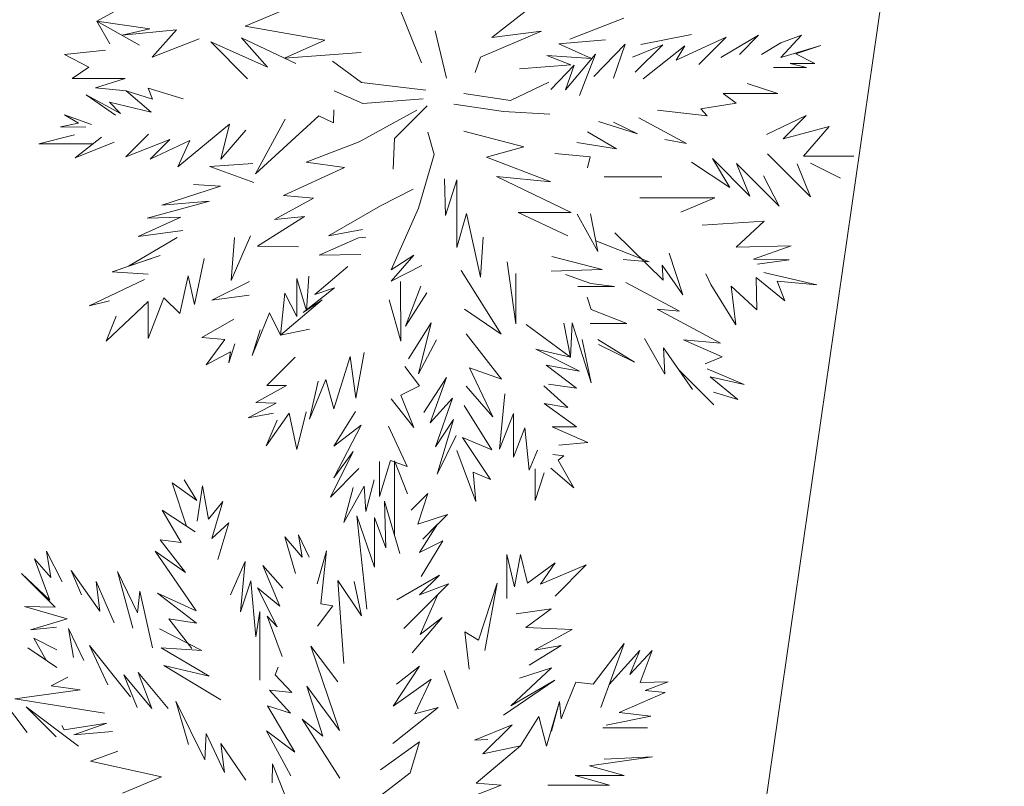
# Model space of a CAD drawing. Header units: millimetres. Extents: x 6487905018 to 6488192500, y 5882180700 to 5882375224.
# Tile 189 of 256: x 6488054938 to 6488056735, y 5882274664 to 5882276063. Entities that reach past the tile are written whole.
import ezdxf
from ezdxf.xclip import XClip

# ---------------------------------------------------------------- set-up
doc = ezdxf.new("R2010")
doc.units = ezdxf.units.MM
doc.header["$MEASUREMENT"] = 0
doc.header["$XCLIPFRAME"] = 2
doc.linetypes.add('L_0_09', pattern=[2500, 2000, -500])
doc.linetypes.add('Wipeout_Contour', pattern=[1000, 0, -1000])
doc.layers.add('drzewa_Nr_pióra__154', color=94, linetype='Continuous', lineweight=5)
doc.layers.add('Zamość 06.10._2_przewod_elektroenergetyczny___projektowany_lub_w_budowie__linia____ob__projektowany_Nr_pióra__1', color=7, linetype='Continuous', lineweight=0)
doc.layers.add('Mapa cyfrowa', color=7, linetype='Continuous')
doc.layers.add('Zamość 06.10._2_Mapa cyfrowa', color=7, linetype='Continuous')

# ---------------------------------------------------------------- blocks, each defined once
blk = doc.blocks.new('Rysunek_1_2')
at = {"color": 254, "linetype": 'Wipeout_Contour', "lineweight": 0, "ltscale": 70061284114.24681}
blk.add_wipeout([(6487915525.867126, 5882181505.900702), (6488146644.289524, 5882181505.900702), (6488146644.289524, 5882373115.540435), (6488107628.768834, 5882373115.540435), (6488107628.768834, 5882320263.490532), (6488101226.436201, 5882320263.490532), (6488101226.436201, 5882373115.540435), (6487915525.867126, 5882373115.540435)], dxfattribs=at).dxf.layer = 'Zamość 06.10._2_Mapa cyfrowa'
at = {"layer": 'Zamość 06.10._2_przewod_elektroenergetyczny___projektowany_lub_w_budowie__linia____ob__projektowany_Nr_pióra__1', "linetype": 'L_0_09', "flags": 128}
blk.add_lwpolyline([(6488054460, 5882297950), (6488056220, 5882299210), (6488059670, 5882297960), (6488052560, 5882248750), (6488032030.000001, 5882244930), (6488029080, 5882261360), (6488026000, 5882260550)], dxfattribs=at)

msp = doc.modelspace()

# ---------------------------------------------------------------- block references
at = {"layer": 'Mapa cyfrowa', "color": 22, "linetype": 'Continuous', "lineweight": 5}
ref = msp.add_blockref('Rysunek_1_2', (0, 0), dxfattribs=at)
XClip(ref).set_block_clipping_path([(6487915525.8671264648, 5882181505.9007024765), (6488146644.2895231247, 5882181505.9007024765), (6488146644.2895231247, 5882373115.5404348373), (6488107628.7688331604, 5882373115.5404348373), (6488107628.7688331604, 5882320263.4905319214), (6488101226.4362001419, 5882320263.4905319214), (6488101226.4362001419, 5882373115.5404348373), (6487915525.8671264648, 5882373115.5404348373)])

# ---------------------------------------------------------------- next in the draw order: linework, layer by layer
at = {"layer": 'drzewa_Nr_pióra__154', "linetype": 'Continuous'}
for p, q in [((6488055671.482572, 5882275983.91883), (6488055623.50498, 5882276104.286131)), ((6488055079.096746, 5882276059.877871), (6488055143.456481, 5882276095.235122)), ((6488055349.919704, 5882276051.037643), (6488055421.211404, 5882276080.539062)), ((6488055799.880909, 5882276030.186609), (6488055874.894444, 5882276088.206767)), ((6488055176.203449, 5882276046.101483), (6488055079.096746, 5882276059.877871)), ((6488055102.953433, 5882276018.231264), (6488055079.096746, 5882276059.877871)), ((6488055079.096746, 5882276059.877871), (6488055157.343203, 5882276016.233526)), ((6488055942.784335, 5882276027.000629), (6488056040.892657, 5882276065.431613)), ((6488055125.535032, 5882276034.103155), (6488055176.203449, 5882276046.101483)), ((6488055224.89562, 5882276043.79845), (6488055125.535032, 5882276034.103155)), ((6488055180.499352, 5882275994.356187), (6488055224.89562, 5882276043.79845)), ((6488055495.570807, 5882276024.929533), (6488055349.919704, 5882276051.037643)), ((6488055696.675078, 5882276042.248988), (6488055717.138547, 5882275955.780332)), ((6488055265.891958, 5882276027.386742), (6488055180.499352, 5882275994.356187)), ((6488055390.66656, 5882275975.955023), (6488055343.554741, 5882276029.334366)), ((6488055343.554741, 5882276029.334366), (6488055442.583543, 5882275982.492835)), ((6488055421.819001, 5882275992.314653), (6488055495.570807, 5882276024.929533)), ((6488055890.985369, 5882276041.457192), (6488055779.522388, 5882275994.004687)), ((6488055799.880909, 5882276030.186609), (6488055890.985369, 5882276041.457192)), ((6488055922.702628, 5882276018.421226), (6488056007.510263, 5882276025.92639)), ((6488056072.193422, 5882276017.422688), (6488056164.517859, 5882276035.747578)), ((6488056228.025243, 5882276030.619954), (6488056136.440747, 5882275988.478436)), ((6488056178.190629, 5882275980.78534), (6488056228.025243, 5882276030.619954)), ((6488056287.068426, 5882276034.411718), (6488056218.274992, 5882275993.785674)), ((6488056251.859188, 5882275999.20248), (6488056287.068426, 5882276034.411718)), ((6488056327.694469, 5882275993.785674), (6488056365.519197, 5882276034.503048)), ((6488056365.519197, 5882276034.503048), (6488056327.782251, 5882276020.468988)), ((6488055020.457929, 5882275999.020649), (6488055094.76707, 5882276006.770507)), ((6488055354.475021, 5882275954.452441), (6488055287.037866, 5882276021.889598)), ((6488055287.037866, 5882276021.889598), (6488055390.66656, 5882275975.955023)), ((6488055982.111062, 5882275991.7558), (6488055922.702628, 5882276018.421226)), ((6488055986.014277, 5882275958.872668), (6488056043.481503, 5882276017.88821)), ((6488056043.481503, 5882276017.88821), (6488056022.186621, 5882275955.868033)), ((6488056112.142397, 5882276016.774975), (6488056056.585812, 5882275994.384984)), ((6488056061.8398, 5882275966.894925), (6488056112.142397, 5882276016.774975)), ((6488056152.288178, 5882276015.158333), (6488056076.354679, 5882275954.784673)), ((6488056136.440747, 5882275988.478436), (6488056152.288178, 5882276015.158333)), ((6488056327.782251, 5882276020.468988), (6488056292.258506, 5882275999.071585)), ((6488056400.279668, 5882276015.452898), (6488056327.694469, 5882275993.785674)), ((6488056355.129986, 5882276000.41348), (6488056400.279668, 5882276015.452898)), ((6488055064.840497, 5882275975.865333), (6488055020.457929, 5882275999.020649)), ((6488055561.841726, 5882276002.597526), (6488055421.819001, 5882275992.314653)), ((6488055779.522388, 5882275994.004687), (6488055769.874062, 5882275966.00744)), ((6488055944.26789, 5882275980.469701), (6488055900.508333, 5882275997.077475)), ((6488055900.508333, 5882275997.077475), (6488055982.111062, 5882275991.7558)), ((6488055989.439676, 5882275999.811373), (6488055934.658694, 5882275934.603237)), ((6488055960.379198, 5882275924.339638), (6488055989.439676, 5882275999.811373)), ((6488056389.446056, 5882275982.933696), (6488056355.129986, 5882276000.41348)), ((6488055033.936675, 5882275954.976764), (6488055064.840497, 5882275975.865333)), ((6488055562.397163, 5882275948.074998), (6488055509.355801, 5882275987.076)), ((6488055850.675982, 5882275973.046717), (6488055944.26789, 5882275980.469701)), ((6488055950.39874, 5882275979.621654), (6488055907.73148, 5882275935.46326)), ((6488055934.658694, 5882275934.603237), (6488055950.39874, 5882275979.621654)), ((6488056314.277256, 5882275975.24441), (6488056374.279, 5882275975.24441)), ((6488056374.279, 5882275975.24441), (6488056344.367041, 5882275982.933696)), ((6488056344.367041, 5882275982.933696), (6488056389.446056, 5882275982.933696)), ((6488055130.812937, 5882275954.976764), (6488055033.936675, 5882275954.976764)), ((6488055076.619371, 5882275938.36629), (6488055130.812937, 5882275954.976764)), ((6488055132.942108, 5882275932.517989), (6488055076.619371, 5882275938.36629)), ((6488055180.904241, 5882275917.729624), (6488055172.665351, 5882275937.934795)), ((6488055172.665351, 5882275937.934795), (6488055236.76422, 5882275918.073174)), ((6488055679.400169, 5882275934.034637), (6488055562.397163, 5882275948.074998)), ((6488055903.89998, 5882275948.340036), (6488055834.218547, 5882275914.918946)), ((6488056266.265554, 5882275946.030258), (6488056322.277664, 5882275927.700644)), ((6488055113.080486, 5882275888.280742), (6488055059.815229, 5882275925.295582)), ((6488055059.815229, 5882275925.295582), (6488055122.701189, 5882275891.333501)), ((6488055178.48736, 5882275893.938679), (6488055132.942108, 5882275932.517989)), ((6488055132.942108, 5882275932.517989), (6488055180.904241, 5882275917.729624)), ((6488055564.468758, 5882275909.397568), (6488055512.475881, 5882275932.474597)), ((6488055674.720049, 5882275918.434237), (6488055564.468758, 5882275909.397568)), ((6488055834.218547, 5882275914.918946), (6488055748.951852, 5882275927.612342)), ((6488056322.277664, 5882275927.700644), (6488056222.608437, 5882275927.700644)), ((6488056222.608437, 5882275927.700644), (6488056246.332136, 5882275910.501378)), ((6488055122.701189, 5882275891.333501), (6488055102.124806, 5882275911.913646)), ((6488055102.124806, 5882275911.913646), (6488055178.48736, 5882275893.938679)), ((6488055511.452475, 5882275874.137855), (6488055512.03907, 5882275898.290998)), ((6488055622.787323, 5882275845.703903), (6488055682.318453, 5882275905.235033)), ((6488055821.513008, 5882275895.224473), (6488055730.881493, 5882275908.179573)), ((6488056246.332136, 5882275910.501378), (6488056181.433661, 5882275900.191592)), ((6488056181.433661, 5882275900.191592), (6488056193.160079, 5882275887.207353)), ((6488055045.685628, 5882275873.944633), (6488055020.091987, 5882275889.183542)), ((6488055020.091987, 5882275889.183542), (6488055069.74604, 5882275871.127523)), ((6488055368.515383, 5882275781.287992), (6488055484.482509, 5882275887.196944)), ((6488055423.116785, 5882275881.130558), (6488055368.515383, 5882275781.287992)), ((6488055484.482509, 5882275887.196944), (6488055511.452475, 5882275874.137855)), ((6488055558.029052, 5882275839.912219), (6488055663.223562, 5882275897.372431)), ((6488055906.105194, 5882275890.207911), (6488055821.513008, 5882275895.224473)), ((6488056068.353835, 5882275883.466181), (6488056155.651875, 5882275836.959811)), ((6488056193.160079, 5882275887.207353), (6488056102.361424, 5882275897.387661)), ((6488056373.854013, 5882275887.989776), (6488056301.584518, 5882275853.139107)), ((6488056332.009645, 5882275845.068371), (6488056373.854013, 5882275887.989776)), ((6488055012.840689, 5882275867.162421), (6488055045.685628, 5882275873.944633)), ((6488055059.008657, 5882275866.599893), (6488055012.840689, 5882275867.162421)), ((6488055226.833409, 5882275794.389441), (6488055321.627511, 5882275872.030324)), ((6488055321.627511, 5882275872.030324), (6488055305.235618, 5882275807.989998)), ((6488055995.102592, 5882275876.782668), (6488056065.815558, 5882275854.416297)), ((6488056065.815558, 5882275854.416297), (6488056022.186621, 5882275875.699307)), ((6488056416.051095, 5882275867.743334), (6488056332.009645, 5882275845.068371)), ((6488056368.875484, 5882275813.828349), (6488056416.051095, 5882275867.743334)), ((6488054973.282316, 5882275835.894348), (6488055038.594916, 5882275852.292789)), ((6488055087.802059, 5882275848.557499), (6488055039.953608, 5882275810.639858)), ((6488055173.568151, 5882275853.974304), (6488055132.191764, 5882275812.597917)), ((6488055132.191764, 5882275812.597917), (6488055212.465071, 5882275844.053189)), ((6488055212.465071, 5882275844.053189), (6488055176.761347, 5882275808.349464)), ((6488055305.235618, 5882275807.989998), (6488055351.419943, 5882275861.196712)), ((6488055619.787694, 5882275789.768178), (6488055622.787323, 5882275845.703903)), ((6488055694.733507, 5882275816.643301), (6488055683.269069, 5882275857.634274)), ((6488055749.101948, 5882275859.350557), (6488055858.774911, 5882275830.455523)), ((6488056027.502316, 5882275827.09459), (6488055974.689547, 5882275857.986883)), ((6488056155.651875, 5882275836.959811), (6488056115.618077, 5882275844.048659)), ((6488055071.822369, 5882275835.894348), (6488054973.282316, 5882275835.894348)), ((6488055039.953608, 5882275810.639858), (6488055110.559372, 5882275838.994251)), ((6488055176.761347, 5882275808.349464), (6488055249.239411, 5882275842.018408)), ((6488055249.239411, 5882275842.018408), (6488055226.833409, 5882275794.389441)), ((6488055558.029052, 5882275839.912219), (6488055461.306566, 5882275802.471257)), ((6488055858.774911, 5882275830.455523), (6488055790.225417, 5882275811.864779)), ((6488055955.527264, 5882275838.539384), (6488056027.502316, 5882275827.09459)), ((6488055666.108628, 5882275718.790708), (6488055694.733507, 5882275816.643301)), ((6488055790.225417, 5882275811.864779), (6488055908.107297, 5882275766.743723)), ((6488055979.499303, 5882275812.662237), (6488055915.091024, 5882275818.321264)), ((6488055974.689854, 5882275792.156525), (6488055979.499303, 5882275812.662237)), ((6488056234.53671, 5882275756.368832), (6488056202.637612, 5882275809.335433)), ((6488056202.637612, 5882275809.335433), (6488056271.154572, 5882275740.818473)), ((6488056303.371896, 5882275817.991751), (6488056382.011315, 5882275739.35233)), ((6488056460.980249, 5882275813.828349), (6488056368.875484, 5882275813.828349)), ((6488055285.400499, 5882275794.901841), (6488055363.897615, 5882275800.42254)), ((6488055365.709774, 5882275765.711704), (6488055285.400499, 5882275794.901841)), ((6488055531.50837, 5882275793.111016), (6488055420.101213, 5882275742.05074)), ((6488055461.306566, 5882275802.471257), (6488055531.50837, 5882275793.111016)), ((6488056164.447831, 5882275802.59606), (6488056234.53671, 5882275756.368832)), ((6488056271.154572, 5882275740.818473), (6488056246.924579, 5882275800.204456)), ((6488056246.924579, 5882275800.204456), (6488056324.675891, 5882275722.453144)), ((6488056382.011315, 5882275739.35233), (6488056357.228327, 5882275799.67065)), ((6488056381.768506, 5882275800.835567), (6488056436.269215, 5882275773.39211)), ((6488056436.269215, 5882275773.39211), (6488056381.768506, 5882275800.835567)), ((6488055713.471445, 5882275772.551768), (6488055715.343493, 5882275705.158037)), ((6488055908.107297, 5882275766.743723), (6488055808.945898, 5882275776.295864)), ((6488055808.945898, 5882275776.295864), (6488055944.900909, 5882275710.55769)), ((6488056004.949333, 5882275775.638568), (6488056110.532846, 5882275775.638568)), ((6488056324.675891, 5882275722.453144), (6488056296.213815, 5882275777.94284)), ((6488055197.659793, 5882275724.469253), (6488055304.83135, 5882275758.912381)), ((6488055304.83135, 5882275758.912381), (6488055255.381276, 5882275761.910215)), ((6488055715.343493, 5882275705.158037), (6488055736.063045, 5882275770.153529)), ((6488055736.063045, 5882275770.153529), (6488055736.063045, 5882275647.124546)), ((6488055474.638921, 5882275737.041466), (6488055403.585084, 5882275697.948571)), ((6488055420.101213, 5882275742.05074), (6488055474.638921, 5882275737.041466)), ((6488055597.030053, 5882275722.909213), (6488055656.652532, 5882275753.352859)), ((6488056207.130527, 5882275737.448787), (6488056070.096607, 5882275737.448787)), ((6488056144.776366, 5882275711.230977), (6488056207.130527, 5882275737.448787)), ((6488055170.970595, 5882275700.241773), (6488055284.639951, 5882275731.642966)), ((6488055284.639951, 5882275731.642966), (6488055197.659793, 5882275724.469253)), ((6488055501.867608, 5882275668.30781), (6488055597.030053, 5882275722.909213)), ((6488055616.187346, 5882275606.467821), (6488055666.108628, 5882275718.790708)), ((6488055154.74483, 5882275667.176339), (6488055232.393234, 5882275702.545017)), ((6488055232.393234, 5882275702.545017), (6488055170.970595, 5882275700.241773)), ((6488055458.387546, 5882275703.562144), (6488055372.308528, 5882275649.342674)), ((6488055403.585084, 5882275697.948571), (6488055458.387546, 5882275703.562144)), ((6488055736.063045, 5882275647.124546), (6488055753.891294, 5882275709.007318)), ((6488055753.891294, 5882275709.007318), (6488055779.511211, 5882275593.112895)), ((6488055944.900909, 5882275710.55769), (6488055848.258908, 5882275710.55769)), ((6488055848.258908, 5882275710.55769), (6488055939.086323, 5882275668.250549)), ((6488055993.466296, 5882275639.809534), (6488055956.02894, 5882275707.678213)), ((6488055980.04503, 5882275708.707768), (6488055993.466296, 5882275639.809534)), ((6488056296.988836, 5882275694.766089), (6488056184.163753, 5882275687.598195)), ((6488056245.899653, 5882275647.448613), (6488056296.988836, 5882275694.766089)), ((6488055137.105969, 5882275612.94044), (6488055225.740515, 5882275665.18773)), ((6488055236.117869, 5882275677.777195), (6488055154.74483, 5882275667.176339)), ((6488055324.221985, 5882275587.0768), (6488055359.903961, 5882275668.30781)), ((6488055330.2632, 5882275665.18773), (6488055324.221985, 5882275587.0768)), ((6488055484.733972, 5882275632.71819), (6488055556.90416, 5882275664.887904)), ((6488055564.197163, 5882275679.735048), (6488055501.867608, 5882275668.30781)), ((6488055556.90416, 5882275664.887904), (6488055570.056766, 5882275665.67697)), ((6488055779.511211, 5882275593.112895), (6488055784.188039, 5882275665.71886)), ((6488056113.071418, 5882275587.592791), (6488056024.396757, 5882275673.446872)), ((6488055372.308528, 5882275649.342674), (6488055447.266206, 5882275648.027289)), ((6488056087.428688, 5882275620.669889), (6488055989.733201, 5882275658.973421)), ((6488056346.410906, 5882275649.836936), (6488056245.899653, 5882275647.448613)), ((6488056277.931812, 5882275625.86142), (6488056346.410906, 5882275649.836936)), ((6488055107.177468, 5882275602.786127), (6488055194.539713, 5882275632.426888)), ((6488055194.539713, 5882275632.426888), (6488055137.105969, 5882275612.94044)), ((6488055561.3388, 5882275634.35633), (6488055484.733972, 5882275632.71819)), ((6488055657.923767, 5882275633.268558), (6488055616.187346, 5882275606.467821)), ((6488055616.279944, 5882275585.344603), (6488055657.923767, 5882275633.268558)), ((6488056001.732281, 5882275607.147719), (6488055909.640318, 5882275630.689207)), ((6488056124.011592, 5882275636.35819), (6488056148.768176, 5882275560.441623)), ((6488055257.61498, 5882275543.213435), (6488055275.008339, 5882275626.694484)), ((6488055477.33884, 5882275561.431974), (6488055537.452994, 5882275612.147083)), ((6488055672.348788, 5882275614.268022), (6488055616.279944, 5882275585.344603)), ((6488055828.009411, 5882275620.615629), (6488055843.953197, 5882275507.56128)), ((6488056040.113647, 5882275624.957578), (6488056087.428688, 5882275620.669889)), ((6488056148.768176, 5882275560.441623), (6488056111.21937, 5882275614.483892)), ((6488056111.21937, 5882275614.483892), (6488056113.071418, 5882275587.592791)), ((6488056342.540428, 5882275624.533572), (6488056277.931812, 5882275625.86142)), ((6488056284.917057, 5882275616.787006), (6488056342.540428, 5882275624.533572)), ((6488055172.699152, 5882275598.106007), (6488055107.177468, 5882275602.786127)), ((6488055230.420634, 5882275526.344163), (6488055245.989657, 5882275595.326936)), ((6488055245.989657, 5882275595.326936), (6488055257.61498, 5882275543.213435)), ((6488055462.145348, 5882275531.743011), (6488055466.257211, 5882275594.548367)), ((6488055817.39871, 5882275489.189328), (6488055744.110632, 5882275604.907782)), ((6488055843.953197, 5882275507.56128), (6488055843.953197, 5882275599.291637)), ((6488055908.164447, 5882275604.06744), (6488056001.732281, 5882275607.147719)), ((6488055980.729375, 5882275581.276441), (6488055934.560745, 5882275597.919706)), ((6488056200.026868, 5882275579.380278), (6488056190.802011, 5882275598.831946)), ((6488056393.043592, 5882275578.933056), (6488056296.559132, 5882275601.662985)), ((6488055065.056386, 5882275540.384523), (6488055166.458991, 5882275588.745766)), ((6488055357.839057, 5882275584.952398), (6488055289.154119, 5882275551.036621)), ((6488055444.424373, 5882275521.056813), (6488055444.424373, 5882275590.305806)), ((6488055444.424373, 5882275590.305806), (6488055462.145348, 5882275531.743011)), ((6488055633.876278, 5882275476.022623), (6488055633.654059, 5882275584.880906)), ((6488055642.708027, 5882275503.505177), (6488055670.451573, 5882275576.524055)), ((6488055957.105992, 5882275575.625771), (6488056024.187716, 5882275575.625771)), ((6488056024.187716, 5882275575.625771), (6488055980.729375, 5882275581.276441)), ((6488056142.76551, 5882275530.937376), (6488056044.806975, 5882275582.891272)), ((6488056245.320309, 5882275506.063642), (6488056200.026868, 5882275579.380278)), ((6488056283.51009, 5882275533.021134), (6488056237.172998, 5882275576.181157)), ((6488056237.172998, 5882275576.181157), (6488056245.320309, 5882275506.063642)), ((6488056282.78431, 5882275592.02292), (6488056283.51009, 5882275533.021134)), ((6488056282.78431, 5882275592.02292), (6488056334.635692, 5882275549.729106)), ((6488056334.635692, 5882275549.729106), (6488056321.156945, 5882275585.672429)), ((6488056321.156945, 5882275585.672429), (6488056393.043592, 5882275578.933056)), ((6488055289.154119, 5882275551.036621), (6488055357.208429, 5882275559.863184)), ((6488055414.505364, 5882275487.343161), (6488055422.305565, 5882275563.785125)), ((6488055422.305565, 5882275563.785125), (6488055444.424373, 5882275521.056813)), ((6488055455.75017, 5882275528.42867), (6488055512.896189, 5882275573.330414)), ((6488055512.896189, 5882275573.330414), (6488055477.33884, 5882275561.431974)), ((6488055681.709029, 5882275564.346739), (6488055642.708027, 5882275503.505177)), ((6488055981.674762, 5882275533.644434), (6488055974.039857, 5882275556.325818)), ((6488055102.320885, 5882275549.485914), (6488055065.056386, 5882275540.384523)), ((6488055096.257188, 5882275476.42288), (6488055173.213728, 5882275548.766066)), ((6488055173.213728, 5882275481.103001), (6488055201.639597, 5882275555.333358)), ((6488055173.213728, 5882275548.766066), (6488055173.213728, 5882275481.103001)), ((6488055201.639597, 5882275555.333358), (6488055230.420634, 5882275526.344163)), ((6488055414.505364, 5882275487.343161), (6488055490.210355, 5882275551.762762)), ((6488055490.210355, 5882275551.762762), (6488055455.75017, 5882275528.42867)), ((6488055612.630454, 5882275551.304804), (6488055633.876278, 5882275476.022623)), ((6488055114.518217, 5882275521.817028), (6488055096.257188, 5882275476.42288)), ((6488055363.024041, 5882275449.902199), (6488055394.224843, 5882275527.904203)), ((6488055394.224843, 5882275527.904203), (6488055414.505364, 5882275487.343161)), ((6488055750.350793, 5882275534.705977), (6488055817.39871, 5882275489.189328)), ((6488056046.696006, 5882275508.612475), (6488055981.674762, 5882275533.644434)), ((6488056217.162463, 5882275472.503252), (6488056102.175783, 5882275534.615617)), ((6488056102.175783, 5882275534.615617), (6488056142.76551, 5882275530.937376)), ((6488055329.003072, 5882275516.340914), (6488055270.981677, 5882275482.663041)), ((6488055689.50923, 5882275509.745337), (6488055648.167798, 5882275443.752306)), ((6488055666.417266, 5882275416.629717), (6488055689.50923, 5882275509.745337)), ((6488055943.73336, 5882275446.8154), (6488055862.673678, 5882275506.625257)), ((6488055931.605871, 5882275509.240016), (6488055943.73336, 5882275446.8154)), ((6488055943.73336, 5882275446.8154), (6488055946.901295, 5882275509.864608)), ((6488055946.901295, 5882275509.864608), (6488055981.174323, 5882275400.014197)), ((6488055979.892504, 5882275508.612475), (6488056046.696006, 5882275508.612475)), ((6488055377.444967, 5882275496.525157), (6488055363.024041, 5882275449.902199)), ((6488055467.546727, 5882275498.263441), (6488055414.505364, 5882275487.343161)), ((6488055817.532149, 5882275406.861509), (6488055753.470873, 5882275489.464815)), ((6488055270.981677, 5882275482.663041), (6488055312.655146, 5882275479.068948)), ((6488055312.655146, 5882275479.068948), (6488055278.781878, 5882275432.741758)), ((6488055320.254346, 5882275436.725332), (6488055331.056137, 5882275471.092242)), ((6488055698.86947, 5882275478.544535), (6488055666.417266, 5882275416.629717)), ((6488055981.174323, 5882275400.014197), (6488055964.702469, 5882275479.125604)), ((6488056060.384886, 5882275437.889956), (6488055993.657796, 5882275479.328362)), ((6488055994.783898, 5882275469.801708), (6488056060.384886, 5882275437.889956)), ((6488056078.627789, 5882275480.749574), (6488056115.804191, 5882275415.637101)), ((6488056220.665228, 5882275447.775591), (6488056150.225019, 5882275478.569122)), ((6488056150.225019, 5882275478.569122), (6488056217.162463, 5882275472.503252)), ((6488055278.781878, 5882275432.741758), (6488055323.305457, 5882275456.865774)), ((6488055323.305457, 5882275456.865774), (6488055320.254346, 5882275436.725332)), ((6488055551.788891, 5882275371.900195), (6488055567.180532, 5882275455.516415)), ((6488055880.686176, 5882275461.514388), (6488055943.73336, 5882275446.8154)), ((6488055960.409434, 5882275421.538567), (6488055880.686176, 5882275461.514388)), ((6488056115.804191, 5882275415.637101), (6488056113.426101, 5882275463.724404)), ((6488056113.426101, 5882275463.724404), (6488056166.434648, 5882275388.074626)), ((6488055389.544723, 5882275395.300797), (6488055441.312417, 5882275447.245539)), ((6488055511.918221, 5882275352.626748), (6488055541.507734, 5882275447.881477)), ((6488055541.507734, 5882275447.881477), (6488055551.788891, 5882275371.900195)), ((6488055954.480952, 5882275390.327083), (6488055899.146971, 5882275432.544499)), ((6488055899.146971, 5882275432.544499), (6488055960.409434, 5882275421.538567)), ((6488056189.337337, 5882275434.819664), (6488056220.665228, 5882275447.775591)), ((6488055668.308207, 5882275394.700351), (6488055641.147986, 5882275430.183292)), ((6488055802.178697, 5882275337.857164), (6488055759.130582, 5882275427.393612)), ((6488055759.130582, 5882275427.393612), (6488055817.532149, 5882275406.861509)), ((6488056166.434648, 5882275388.074626), (6488056141.363097, 5882275423.854841)), ((6488056141.363097, 5882275423.854841), (6488056205.029059, 5882275360.188879)), ((6488056260.502587, 5882275396.969981), (6488056192.835573, 5882275425.887275)), ((6488055369.264202, 5882275364.099995), (6488055425.503789, 5882275395.137869)), ((6488055425.503789, 5882275395.137869), (6488055389.544723, 5882275395.300797)), ((6488055467.060279, 5882275333.830956), (6488055497.453554, 5882275406.174567)), ((6488055483.147127, 5882275403.100997), (6488055467.060279, 5882275333.830956)), ((6488055497.453554, 5882275406.174567), (6488055511.918221, 5882275352.626748)), ((6488055633.866023, 5882275377.467314), (6488055668.308207, 5882275394.700351)), ((6488055717.589951, 5882275409.902771), (6488055675.941079, 5882275345.819804)), ((6488055687.627342, 5882275327.415878), (6488055717.589951, 5882275409.902771)), ((6488055903.372988, 5882275397.603149), (6488055954.480952, 5882275390.327083)), ((6488056249.270298, 5882275370.012488), (6488056198.665967, 5882275410.99996)), ((6488056198.665967, 5882275410.99996), (6488056260.502587, 5882275396.969981)), ((6488055657.75705, 5882275318.568415), (6488055633.866023, 5882275377.467314)), ((6488055753.509659, 5882275394.09784), (6488055802.178697, 5882275337.857164)), ((6488055823.672676, 5882275380.26201), (6488055814.312436, 5882275278.859405)), ((6488055938.555546, 5882275354.846509), (6488055894.747511, 5882275394.562222)), ((6488056204.759012, 5882275383.165775), (6488056249.270298, 5882275370.012488)), ((6488055355.223841, 5882275336.019273), (6488055406.814407, 5882275362.817731)), ((6488055406.814407, 5882275362.817731), (6488055369.264202, 5882275364.099995)), ((6488055616.187346, 5882275370.90177), (6488055657.75705, 5882275318.568415)), ((6488055728.510231, 5882275372.461809), (6488055687.627342, 5882275327.415878)), ((6488055697.290609, 5882275283.230907), (6488055728.510231, 5882275372.461809)), ((6488055799.978755, 5882275277.907722), (6488055749.470276, 5882275358.92297)), ((6488055954.719662, 5882275319.674408), (6488055895.528958, 5882275362.283314)), ((6488055895.528958, 5882275362.283314), (6488055938.555546, 5882275354.846509)), ((6488055401.641711, 5882275344.697305), (6488055355.223841, 5882275336.019273)), ((6488055388.382357, 5882275285.271361), (6488055430.276753, 5882275344.982603)), ((6488055430.276753, 5882275344.982603), (6488055444.283793, 5882275278.771194)), ((6488055444.283793, 5882275278.771194), (6488055461.147805, 5882275347.483188)), ((6488055551.080694, 5882275348.023772), (6488055511.570169, 5882275284.300641)), ((6488055814.312436, 5882275278.859405), (6488055839.372298, 5882275344.356586)), ((6488055839.372298, 5882275344.356586), (6488055839.372298, 5882275264.819044)), ((6488055408.122338, 5882275332.192627), (6488055388.382357, 5882275285.271361)), ((6488055561.826711, 5882275323.068413), (6488055511.481584, 5882275226.654086)), ((6488055511.570169, 5882275284.300641), (6488055561.826711, 5882275323.068413)), ((6488055730.070271, 5882275333.460808), (6488055697.290609, 5882275283.230907)), ((6488055700.42951, 5882275233.618242), (6488055730.070271, 5882275333.460808)), ((6488055645.828107, 5882275247.658603), (6488055611.507225, 5882275320.980487)), ((6488055839.372298, 5882275264.819044), (6488055860.294909, 5882275317.897607)), ((6488055860.294909, 5882275317.897607), (6488055868.151928, 5882275241.029215)), ((6488055910.451797, 5882275319.824612), (6488055954.719662, 5882275319.674408)), ((6488055975.202457, 5882275291.386469), (6488055910.451797, 5882275319.824612)), ((6488055734.750392, 5882275303.820045), (6488055700.42951, 5882275233.618242)), ((6488055797.732298, 5882275223.992737), (6488055746.460908, 5882275300.316381)), ((6488055746.460908, 5882275300.316381), (6488055799.978755, 5882275277.907722)), ((6488055922.652525, 5882275286.213756), (6488055975.202457, 5882275291.386469)), ((6488055546.990561, 5882275274.590418), (6488055505.4245, 5882275191.49716)), ((6488055511.481584, 5882275226.654086), (6488055546.990561, 5882275274.590418)), ((6488055736.322113, 5882275276.830078), (6488055770.774805, 5882275183.556499)), ((6488055868.151928, 5882275241.029215), (6488055883.745972, 5882275277.378282)), ((6488055931.378121, 5882275266.819351), (6488055911.645692, 5882275269.62859)), ((6488055595.09059, 5882275193.0572), (6488055615.33884, 5882275258.283513)), ((6488055595.09059, 5882275256.667365), (6488055595.09059, 5882275193.0572)), ((6488055615.33884, 5882275258.283513), (6488055645.828107, 5882275247.658603)), ((6488055622.730417, 5882275123.41892), (6488055622.730417, 5882275257.971283)), ((6488055622.730417, 5882275257.971283), (6488055646.260574, 5882275197.727162)), ((6488055920.990471, 5882275259.268721), (6488055931.378121, 5882275266.819351)), ((6488055950.035923, 5882275208.657601), (6488055920.990471, 5882275259.268721)), ((6488055505.4245, 5882275191.49716), (6488055557.685843, 5882275243.758503)), ((6488055770.774805, 5882275183.556499), (6488055766.28189, 5882275237.471483)), ((6488055766.28189, 5882275237.471483), (6488055797.732298, 5882275223.992737)), ((6488055879.103989, 5882275185.615751), (6488055879.103989, 5882275243.337234)), ((6488055895.658612, 5882275235.692464), (6488055879.103989, 5882275185.615751)), ((6488055907.563008, 5882275244.375207), (6488055950.035923, 5882275208.657601)), ((6488055242.991068, 5882275138.873753), (6488055216.746397, 5882275217.535044)), ((6488055216.746397, 5882275217.535044), (6488055261.529675, 5882275185.724992)), ((6488055261.529675, 5882275185.724992), (6488055238.744759, 5882275223.210954)), ((6488055238.744759, 5882275223.210954), (6488055261.529675, 5882275185.724992)), ((6488055570.387033, 5882275165.408281), (6488055585.42994, 5882275223.156473)), ((6488055262.156075, 5882275147.868912), (6488055272.275581, 5882275212.114241)), ((6488055272.275581, 5882275212.114241), (6488055283.026597, 5882275151.165819)), ((6488055529.825991, 5882275145.127761), (6488055566.829554, 5882275211.787554)), ((6488055547.000679, 5882275209.252283), (6488055529.825991, 5882275145.127761)), ((6488055566.829554, 5882275211.787554), (6488055570.387033, 5882275165.408281)), ((6488055652.783755, 5882275167.838927), (6488055683.33454, 5882275198.389712)), ((6488055683.33454, 5882275198.389712), (6488055665.080436, 5882275142.286309)), ((6488055283.026597, 5882275151.165819), (6488055308.957277, 5882275183.749834)), ((6488055308.957277, 5882275183.749834), (6488055289.327257, 5882275116.207704)), ((6488055606.377927, 5882275099.054719), (6488055604.107699, 5882275184.374455)), ((6488055604.107699, 5882275184.374455), (6488055631.983221, 5882275088.53689)), ((6488055232.85332, 5882275108.927958), (6488055198.194432, 5882275168.149433)), ((6488055198.194432, 5882275168.149433), (6488055258.723226, 5882275128.592409)), ((6488055289.327257, 5882275116.207704), (6488055319.877559, 5882275144.748832)), ((6488055319.877559, 5882275144.748832), (6488055300.030137, 5882275077.597117)), ((6488055572.181684, 5882274987.134285), (6488055553.981217, 5882275157.438661)), ((6488055553.981217, 5882275157.438661), (6488055585.889243, 5882275064.129727)), ((6488055585.889243, 5882275064.129727), (6488055585.889243, 5882275154.522102)), ((6488055585.889243, 5882275154.522102), (6488055606.377927, 5882275099.054719)), ((6488055665.080436, 5882275142.286309), (6488055719.085459, 5882275160.038727)), ((6488055719.085459, 5882275160.038727), (6488055674.223561, 5882275115.176829)), ((6488055668.060188, 5882275090.461493), (6488055701.091739, 5882275142.045007)), ((6488055701.091739, 5882275142.045007), (6488055674.223561, 5882275115.176829)), ((6488055241.282125, 5882275053.871497), (6488055195.074352, 5882275113.54803)), ((6488055195.074352, 5882275113.54803), (6488055232.85332, 5882275108.927958)), ((6488055441.570505, 5882275052.388154), (6488055422.052482, 5882275119.146607)), ((6488055422.052482, 5882275119.146607), (6488055453.807352, 5882275082.216482)), ((6488055453.807352, 5882275082.216482), (6488055447.189998, 5882275122.82903)), ((6488055447.189998, 5882275122.82903), (6488055466.521326, 5882275082.347229)), ((6488055710.967093, 5882275111.951531), (6488055668.060188, 5882275090.461493)), ((6488055671.458645, 5882275046.796563), (6488055710.967093, 5882275111.951531)), ((6488054995.2363, 5882275045.284327), (6488054987.589022, 5882275093.267509)), ((6488054987.589022, 5882275093.267509), (6488055015.669743, 5882275037.106067)), ((6488055260.596035, 5882274984.064704), (6488055185.714111, 5882275093.267509)), ((6488055185.714111, 5882275093.267509), (6488055241.282125, 5882275053.871497)), ((6488055481.52061, 5882275033.5131), (6488055498.493231, 5882275093.61725)), ((6488055498.493231, 5882275093.61725), (6488055488.240834, 5882274997.281124)), ((6488054993.517587, 5882275003.565998), (6488054965.74846, 5882275079.227149)), ((6488054965.74846, 5882275079.227149), (6488054995.2363, 5882275045.284327)), ((6488055322.997639, 5882275013.705465), (6488055350.098486, 5882275074.310607)), ((6488055350.098486, 5882275074.310607), (6488055341.71812, 5882274982.504663)), ((6488055827.253558, 5882275006.904595), (6488055827.253558, 5882275087.240497)), ((6488055827.253558, 5882275087.240497), (6488055841.271377, 5882275028.253185)), ((6488055841.271377, 5882275028.253185), (6488055852.49393, 5882275087.240497)), ((6488055852.49393, 5882275087.240497), (6488055865.518227, 5882275034.973381)), ((6488055915.416107, 5882275071.929069), (6488055865.518227, 5882275034.973381)), ((6488055888.855541, 5882275033.11952), (6488055915.416107, 5882275071.929069)), ((6488055050.949366, 5882275013.450975), (6488055032.254698, 5882275057.62206)), ((6488055032.254698, 5882275057.62206), (6488055084.662739, 5882274983.32958)), ((6488055145.153069, 5882274952.863902), (6488055117.072348, 5882275055.826548)), ((6488055117.072348, 5882275055.826548), (6488055153.198135, 5882274980.685213)), ((6488055413.039056, 5882274992.607568), (6488055382.279161, 5882275066.746828)), ((6488055382.279161, 5882275066.746828), (6488055418.392189, 5882275025.33818)), ((6488055972.521582, 5882275067.863601), (6488055888.855541, 5882275033.11952)), ((6488055915.627449, 5882275010.969468), (6488055972.521582, 5882275067.863601)), ((6488055003.383066, 5882274991.009071), (6488054942.016765, 5882275052.375373)), ((6488054942.016765, 5882275052.375373), (6488054993.517587, 5882275003.565998)), ((6488055084.662739, 5882274983.32958), (6488055077.878392, 5882275037.677649)), ((6488055077.878392, 5882275037.677649), (6488055110.832188, 5882274962.224143)), ((6488055341.71812, 5882274982.504663), (6488055360.153399, 5882275038.680051)), ((6488055360.153399, 5882275038.680051), (6488055369.500358, 5882274936.961239)), ((6488055529.873466, 5882274888.06819), (6488055518.843768, 5882275039.682207)), ((6488055518.843768, 5882275039.682207), (6488055562.146216, 5882274975.152606)), ((6488055562.146216, 5882274975.152606), (6488055549.03582, 5882275037.577092)), ((6488055549.03582, 5882275037.577092), (6488055562.146216, 5882274975.152606)), ((6488055704.788356, 5882275049.539152), (6488055626.783088, 5882275004.034719)), ((6488055668.384156, 5882275013.134953), (6488055704.788356, 5882275049.539152)), ((6488055153.198135, 5882274980.685213), (6488055157.63339, 5882275019.945625)), ((6488055157.63339, 5882275019.945625), (6488055181.033991, 5882274916.982981)), ((6488055408.452605, 5882274954.895855), (6488055372.705176, 5882275026.226329)), ((6488055372.705176, 5882275026.226329), (6488055413.039056, 5882274992.607568)), ((6488055639.783422, 5882274952.033383), (6488055721.035509, 5882275033.285471)), ((6488055721.035509, 5882275033.285471), (6488055668.384156, 5882275013.134953)), ((6488055810.052156, 5882275034.875341), (6488055775.767644, 5882274930.710395)), ((6488055787.195697, 5882274911.943573), (6488055810.052156, 5882275034.875341)), ((6488055261.349021, 5882274961.638381), (6488055189.936728, 5882275016.571382)), ((6488055189.936728, 5882275016.571382), (6488055260.596035, 5882274984.064704)), ((6488055701.735703, 5882275013.985664), (6488055656.490192, 5882274968.740154)), ((6488055669.346778, 5882274940.865751), (6488055701.735703, 5882275013.985664)), ((6488055024.886855, 5882274969.860238), (6488054947.027979, 5882274991.864904)), ((6488054947.027979, 5882274991.864904), (6488055003.383066, 5882274991.009071)), ((6488055369.500358, 5882274936.961239), (6488055376.908866, 5882274982.918791)), ((6488055376.908866, 5882274982.918791), (6488055376.908866, 5882274857.701457)), ((6488055509.752251, 5882274993.084139), (6488055482.121727, 5882274955.983982)), ((6488055488.240834, 5882274997.281124), (6488055509.752251, 5882274993.084139)), ((6488055908.171061, 5882274987.843389), (6488055844.45496, 5882274978.933849)), ((6488055862.022687, 5882274953.716724), (6488055908.171061, 5882274987.843389)), ((6488054957.948259, 5882274949.743822), (6488055024.886855, 5882274969.860238)), ((6488055252.670105, 5882274915.659586), (6488055210.544601, 5882274969.742736)), ((6488055210.544601, 5882274969.742736), (6488055261.349021, 5882274961.638381)), ((6488055417.395041, 5882274901.099304), (6488055390.079362, 5882274974.704463)), ((6488055390.079362, 5882274974.704463), (6488055408.452605, 5882274954.895855)), ((6488055654.560902, 5882274907.470077), (6488055709.764161, 5882274971.950155)), ((6488055709.764161, 5882274971.950155), (6488055669.346778, 5882274940.865751)), ((6488055005.563845, 5882274954.599815), (6488054957.948259, 5882274949.743822)), ((6488055036.485045, 5882274899.402736), (6488055027.676971, 5882274951.793013)), ((6488055027.676971, 5882274951.793013), (6488055055.354383, 5882274893.671929)), ((6488055270.662871, 5882274911.620828), (6488055193.739554, 5882274951.438923)), ((6488055775.767644, 5882274930.710395), (6488055750.82396, 5882274945.638402)), ((6488055750.82396, 5882274945.638402), (6488055758.780905, 5882274877.560061)), ((6488055946.845154, 5882274950.206575), (6488055862.022687, 5882274953.716724)), ((6488055878.149288, 5882274912.512093), (6488055946.845154, 5882274950.206575)), ((6488054986.526224, 5882274894.399857), (6488054964.18842, 5882274934.143421)), ((6488054964.18842, 5882274934.143421), (6488055006.184661, 5882274913.262981)), ((6488055006.252515, 5882274881.00518), (6488054953.26814, 5882274916.982981)), ((6488054953.26814, 5882274916.982981), (6488054986.526224, 5882274894.399857)), ((6488055099.273433, 5882274849.149377), (6488055065.666146, 5882274921.023889)), ((6488055065.666146, 5882274921.023889), (6488055140.608114, 5882274827.460776)), ((6488055284.492228, 5882274864.854568), (6488055196.374491, 5882274916.609258)), ((6488055196.374491, 5882274916.609258), (6488055270.662871, 5882274911.620828)), ((6488055522.260403, 5882274765.8686), (6488055470.002742, 5882274919.482388)), ((6488055470.002742, 5882274919.482388), (6488055519.140322, 5882274854.790885)), ((6488055868.219134, 5882274885.059302), (6488055926.887196, 5882274920.960717)), ((6488055926.887196, 5882274920.960717), (6488055878.149288, 5882274912.512093)), ((6488056041.739304, 5882274924.512774), (6488055984.8305, 5882274850.208334)), ((6488055999.056607, 5882274807.696973), (6488056041.739304, 5882274924.512774)), ((6488056070.400329, 5882274912.016795), (6488056014.530397, 5882274850.046291)), ((6488056092.864905, 5882274912.016795), (6488056052.054944, 5882274868.283195)), ((6488056052.054944, 5882274868.283195), (6488056070.400329, 5882274912.016795)), ((6488056070.570465, 5882274853.441998), (6488056092.864905, 5882274912.016795)), ((6488055305.837197, 5882274821.820536), (6488055201.314512, 5882274884.222138)), ((6488055201.314512, 5882274884.222138), (6488055284.492228, 5882274864.854568)), ((6488055409.954954, 5882274881.293319), (6488055404.801758, 5882274867.575184)), ((6488055620.282921, 5882274810.329742), (6488055668.384156, 5882274883.131613)), ((6488055668.384156, 5882274883.131613), (6488055625.995685, 5882274850.617337)), ((6488055738.467512, 5882274805.450515), (6488055713.402619, 5882274875.562551)), ((6488055834.788889, 5882274810.665891), (6488055908.973736, 5882274880.459373)), ((6488055908.973736, 5882274880.459373), (6488055850.790399, 5882274861.611958)), ((6488054996.174403, 5882274847.481291), (6488055026.205175, 5882274863.211696)), ((6488055179.473951, 5882274806.220135), (6488055128.499352, 5882274867.512835)), ((6488055128.499352, 5882274867.512835), (6488055152.95327, 5882274807.780174)), ((6488055209.249878, 5882274806.010225), (6488055154.908482, 5882274871.791916)), ((6488055154.908482, 5882274871.791916), (6488055179.473951, 5882274806.220135)), ((6488055404.801758, 5882274867.575184), (6488055435.312337, 5882274835.283968)), ((6488055689.662596, 5882274859.342272), (6488055620.282921, 5882274810.329742)), ((6488055659.606434, 5882274796.586946), (6488055689.662596, 5882274859.342272)), ((6488055821.171228, 5882274793.941199), (6488055915.413579, 5882274857.620918)), ((6488055915.413579, 5882274857.620918), (6488055834.788889, 5882274810.665891)), ((6488054929.555531, 5882274824.004592), (6488055049.085763, 5882274840.331107)), ((6488055049.085763, 5882274840.331107), (6488054996.174403, 5882274847.481291)), ((6488055435.312337, 5882274835.283968), (6488055394.289136, 5882274839.589914)), ((6488055394.289136, 5882274839.589914), (6488055432.867849, 5882274797.613412)), ((6488055491.736416, 5882274755.388366), (6488055462.746887, 5882274846.867724)), ((6488055462.746887, 5882274846.867724), (6488055522.260403, 5882274765.8686)), ((6488055953.375931, 5882274854.235611), (6488055937.866817, 5882274815.070673)), ((6488055984.8305, 5882274850.208334), (6488055953.375931, 5882274854.235611)), ((6488056121.950972, 5882274854.589144), (6488056070.570465, 5882274853.441998)), ((6488056079.929085, 5882274839.147381), (6488056121.950972, 5882274854.589144)), ((6488056116.256433, 5882274835.308434), (6488056079.929085, 5882274839.147381)), ((6488054905.218905, 5882274824.420602), (6488054952.020107, 5882274762.018999)), ((6488055093.416902, 5882274797.430005), (6488054929.555531, 5882274824.004592)), ((6488056032.402142, 5882274798.785607), (6488056116.256433, 5882274835.308434)), ((6488055005.06147, 5882274754.218799), (6488054950.460068, 5882274808.820202)), ((6488054950.460068, 5882274808.820202), (6488055045.622512, 5882274737.058358)), ((6488055276.196436, 5882274712.61773), (6488055223.233028, 5882274819.319143)), ((6488055223.233028, 5882274819.319143), (6488055246.555675, 5882274740.698451)), ((6488055432.867849, 5882274797.613412), (6488055390.581038, 5882274810.749642)), ((6488055390.581038, 5882274810.749642), (6488055440.502321, 5882274726.507479)), ((6488055619.386348, 5882274742.367655), (6488055702.185025, 5882274807.729675)), ((6488055702.185025, 5882274807.729675), (6488055659.606434, 5882274796.586946)), ((6488055900.042909, 5882274737.465652), (6488055923.524975, 5882274819.019021)), ((6488055923.524975, 5882274819.019021), (6488055909.198298, 5882274765.014276)), ((6488055926.879942, 5882274787.325679), (6488055923.524975, 5882274819.019021)), ((6488055937.866817, 5882274815.070673), (6488055926.879942, 5882274787.325679)), ((6488055522.591526, 5882274679.090586), (6488055454.252645, 5882274786.699651)), ((6488055454.252645, 5882274786.699651), (6488055491.736416, 5882274755.388366)), ((6488055852.238138, 5882274737.932223), (6488055885.633268, 5882274791.446775)), ((6488055885.633268, 5882274791.446775), (6488055900.042909, 5882274737.465652)), ((6488056008.583361, 5882274775.611115), (6488056090.435916, 5882274792.329207)), ((6488056090.435916, 5882274792.329207), (6488056032.402142, 5882274798.785607)), ((6488055019.49356, 5882274767.428565), (6488055015.127927, 5882274774.909404)), ((6488055015.127927, 5882274774.909404), (6488055019.49356, 5882274767.428565)), ((6488055097.293504, 5882274779.548841), (6488055019.49356, 5882274767.428565)), ((6488055036.975111, 5882274758.187488), (6488055097.293504, 5882274779.548841)), ((6488055837.005877, 5882274776.55234), (6488055768.681955, 5882274748.236453)), ((6488055783.760818, 5882274723.307281), (6488055837.005877, 5882274776.55234)), ((6488056002.643476, 5882274771.052016), (6488056084.422001, 5882274771.052016)), ((6488055107.795716, 5882274764.239766), (6488055036.975111, 5882274758.187488)), ((6488055278.852045, 5882274760.421049), (6488055276.196436, 5882274712.61773)), ((6488055312.077358, 5882274689.217129), (6488055278.852045, 5882274760.421049)), ((6488055440.502321, 5882274726.507479), (6488055389.020999, 5882274765.50848)), ((6488055389.020999, 5882274765.50848), (6488055433.111438, 5882274683.089079)), ((6488055768.681955, 5882274748.236453), (6488055792.786919, 5882274749.792439)), ((6488055351.07836, 5882274675.176768), (6488055305.493367, 5882274742.519104)), ((6488055305.493367, 5882274742.519104), (6488055312.077358, 5882274689.217129)), ((6488055668.119868, 5882274745.183372), (6488055596.687898, 5882274694.433696)), ((6488055651.095319, 5882274688.945292), (6488055668.119868, 5882274745.183372)), ((6488055771.640454, 5882274669.663762), (6488055852.238138, 5882274737.932223)), ((6488055852.238138, 5882274737.932223), (6488055783.760818, 5882274723.307281)), ((6488055067.67624, 5882274710.197764), (6488055117.65308, 5882274728.306357)), ((6488055771.640454, 5882274669.663762), (6488055822.801899, 5882274712.848674)), ((6488055822.801899, 5882274712.848674), (6488055771.640454, 5882274669.663762)), ((6488055978.371702, 5882274701.754544), (6488056093.407831, 5882274717.838664)), ((6488056093.407831, 5882274717.838664), (6488056005.186341, 5882274713.356435)), ((6488055197.412279, 5882274681.277585), (6488055067.67624, 5882274710.197764)), ((6488055399.705855, 5882274705.024654), (6488055399.439602, 5882274670.496648)), ((6488055447.683447, 5882274584.657353), (6488055399.705855, 5882274705.024654)), ((6488056041.739304, 5882274683.638016), (6488055978.371702, 5882274701.754544)), ((6488055126.120581, 5882274651.776167), (6488055197.412279, 5882274681.277585)), ((6488055576.081785, 5882274630.925134), (6488055651.095319, 5882274688.945292)), ((6488056014.781812, 5882274665.923262), (6488055951.981884, 5882274683.638016)), ((6488055951.981884, 5882274683.638016), (6488056041.739304, 5882274683.638016)), ((6488055718.98521, 5882274627.739153), (6488055817.093533, 5882274666.170136)), ((6488055817.093533, 5882274666.170136), (6488055771.640454, 5882274669.663762)), ((6488055902.376545, 5882274665.923262), (6488056014.781812, 5882274665.923262))]:
    msp.add_line(p, q, dxfattribs=at)

doc.saveas('drawing.dxf')
